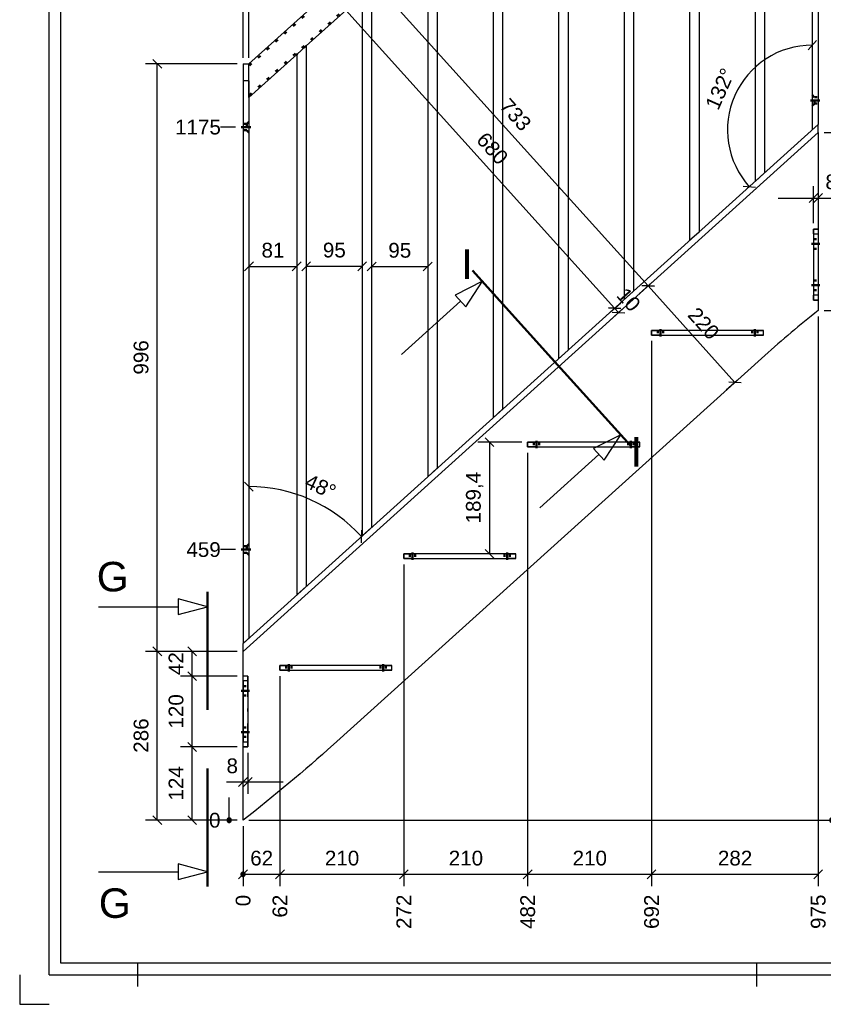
# Model space of a CAD drawing. Header units: millimetres. Extents: x -30 to 390, y -692 to -395.
# Tile 1 of 7: x -30 to 107, y -692 to -526. Entities that reach past the tile are written whole.
import ezdxf
from ezdxf.enums import TextEntityAlignment as Align

# ---------------------------------------------------------------- set-up
doc = ezdxf.new("R2010")
doc.units = ezdxf.units.MM
for name, pattern in [('DASHDOT', [8.5, 4, -2, 0.5, -2]), ('DOT', [2, 0.5, -1.5]), ('STRICHPUNKT2', [18.5, 10, -4, 0.5, -4]), ('STRICHPUNKT3', [35.5, 25, -5, 0.5, -5])]:
    doc.linetypes.add(name, pattern=pattern)
doc.layers.get('0').update_dxf_attribs({"linetype": 'CONTINUOUS'})
for name, color, linetype in [('DIM49', 4, 'CONTINUOUS'), ('LE_MIDDLE', 7, 'CONTINUOUS'), ('TXT_ALL', 7, 'CONTINUOUS'), ('TXT_DIM49', 2, 'CONTINUOUS')]:
    doc.layers.add(name, color=color, linetype=linetype)
doc.layers.add('LE_ALL', color=7, linetype='CONTINUOUS', lineweight=50)
doc.styles.add('ARIAL', font='arial.ttf')

# ---------------------------------------------------------------- blocks, each defined once
blk = doc.blocks.new('DINA3_00002', base_point=(383.43, -685.5))
for p, q in [((-22.57, -685.5), (-22.57, -402.5)), ((383.43, -685.5), (-22.57, -685.5)), ((-9.57, -685.5), (-9.57, -689.5)), ((95.43, -689.5), (95.43, -685.5)), ((-24.57, -687.5), (385.43, -687.5))]:
    blk.add_line(p, q)
for points in [[(-24.57, -687.5), (-24.57, -400.5), (385.43, -400.5)], [(-29.57, -687.5), (-29.57, -692.5), (-24.57, -692.5)]]:
    blk.add_lwpolyline(points)
blk = doc.blocks.new('_ZBL0026_00001')
blk.add_blockref('DINA3_00002', (383.43, -685.5))
blk = doc.blocks.new('_D2', base_point=(-1.82, -657.97))
at = {"layer": 'DIM49', "color": 1}
for p, q in [((7.3, -648.89), (-2.32, -648.89)), ((0.43, -649.64), (-1.07, -648.14)), ((-0.32, -661.3), (-0.32, -648.89)), ((-1.07, -660.55), (0.43, -662.05)), ((7.3, -661.3), (-2.32, -661.3))]:
    blk.add_line(p, q, dxfattribs=at)
at = {"layer": 'TXT_DIM49', "style": 'ARIAL'}
blk.add_text('124', height=2.5, rotation=90.0002, dxfattribs=at).set_placement((-1.82, -657.97))
blk = doc.blocks.new('_D3', base_point=(-1.82, -645.77))
at = {"layer": 'DIM49', "color": 1}
for p, q in [((7.3, -636.89), (-2.32, -636.89)), ((0.43, -637.64), (-1.07, -636.14)), ((-0.32, -648.89), (-0.32, -636.89)), ((7.3, -648.89), (-2.32, -648.89)), ((-1.07, -648.14), (0.43, -649.64))]:
    blk.add_line(p, q, dxfattribs=at)
at = {"layer": 'TXT_DIM49', "style": 'ARIAL'}
blk.add_text('120', height=2.5, rotation=90.0002, dxfattribs=at).set_placement((-1.82, -645.77))
blk = doc.blocks.new('_D4', base_point=(-1.82, -636.7))
at = {"layer": 'DIM49', "color": 1}
for p, q in [((0.43, -633.43), (-1.07, -631.93)), ((7.3, -632.68), (-2.32, -632.68)), ((-0.32, -636.89), (-0.32, -632.68)), ((7.3, -636.89), (-2.32, -636.89)), ((-1.07, -636.14), (0.43, -637.64))]:
    blk.add_line(p, q, dxfattribs=at)
at = {"layer": 'TXT_DIM49', "style": 'ARIAL'}
blk.add_text('42', height=2.5, rotation=90.0002, dxfattribs=at).set_placement((-1.82, -636.7))
blk = doc.blocks.new('_D5', base_point=(-7.75, -649.87))
at = {"layer": 'DIM49', "color": 1}
for p, q in [((-5.5, -633.43), (-7, -631.93)), ((7.3, -632.68), (-8.25, -632.68)), ((-6.25, -661.3), (-6.25, -632.68)), ((-7, -660.55), (-5.5, -662.05)), ((7.3, -661.3), (-8.25, -661.3))]:
    blk.add_line(p, q, dxfattribs=at)
at = {"layer": 'TXT_DIM49', "style": 'ARIAL'}
blk.add_text('286', height=2.5, rotation=90.0002, dxfattribs=at).set_placement((-7.75, -649.87))
blk = doc.blocks.new('_D6', base_point=(-7.75, -585.78))
at = {"layer": 'DIM49', "color": 1}
for p, q in [((7.3, -533.12), (-8.25, -533.12)), ((-5.5, -533.87), (-7, -532.37)), ((-6.25, -632.68), (-6.25, -533.12)), ((-7, -631.93), (-5.5, -633.43)), ((7.3, -632.68), (-8.25, -632.68))]:
    blk.add_line(p, q, dxfattribs=at)
at = {"layer": 'TXT_DIM49', "style": 'ARIAL'}
blk.add_text('996', height=2.5, rotation=90.0002, dxfattribs=at).set_placement((-7.75, -585.78))
blk = doc.blocks.new('_D10', base_point=(15.8, -677.81))
at = {"layer": 'DIM49', "color": 1}
for p, q in [((14.55, -636.89), (14.55, -672.47)), ((8.3, -670.47), (14.55, -670.47)), ((13.8, -671.22), (15.3, -669.72))]:
    blk.add_line(p, q, dxfattribs=at)
at = {"layer": 'TXT_DIM49', "style": 'ARIAL'}
blk.add_text('62', height=2.5, rotation=90.0002, dxfattribs=at).set_placement((15.8, -677.81))
blk = doc.blocks.new('_D11', base_point=(36.8, -679.73))
at = {"layer": 'DIM49', "color": 1}
for p, q in [((35.55, -617.95), (35.55, -672.47)), ((8.3, -670.47), (35.55, -670.47)), ((34.8, -671.22), (36.3, -669.72))]:
    blk.add_line(p, q, dxfattribs=at)
at = {"layer": 'TXT_DIM49', "style": 'ARIAL'}
blk.add_text('272', height=2.5, rotation=90.0002, dxfattribs=at).set_placement((36.8, -679.73))
blk = doc.blocks.new('_D12', base_point=(57.8, -679.73))
at = {"layer": 'DIM49', "color": 1}
for p, q in [((56.55, -599.02), (56.55, -672.47)), ((8.3, -670.47), (56.55, -670.47)), ((55.8, -671.22), (57.3, -669.72))]:
    blk.add_line(p, q, dxfattribs=at)
at = {"layer": 'TXT_DIM49', "style": 'ARIAL'}
blk.add_text('482', height=2.5, rotation=90.0002, dxfattribs=at).set_placement((57.8, -679.73))
blk = doc.blocks.new('_D13', base_point=(78.8, -679.73))
at = {"layer": 'DIM49', "color": 1}
for p, q in [((77.55, -580.08), (77.55, -672.47)), ((8.3, -670.47), (77.55, -670.47)), ((76.8, -671.22), (78.3, -669.72))]:
    blk.add_line(p, q, dxfattribs=at)
at = {"layer": 'TXT_DIM49', "style": 'ARIAL'}
blk.add_text('692', height=2.5, rotation=90.0002, dxfattribs=at).set_placement((78.8, -679.73))
blk = doc.blocks.new('_D14', base_point=(107.05, -679.73))
at = {"layer": 'DIM49', "color": 1}
for p, q in [((105.8, -575.93), (105.8, -672.47)), ((8.3, -670.47), (105.8, -670.47)), ((105.05, -671.22), (106.55, -669.72))]:
    blk.add_line(p, q, dxfattribs=at)
at = {"layer": 'TXT_DIM49', "style": 'ARIAL'}
blk.add_text('975', height=2.5, rotation=90.0002, dxfattribs=at).set_placement((107.05, -679.73))
blk = doc.blocks.new('_D15', base_point=(9.55, -675.89))
at = {"layer": 'DIM49', "color": 1}
for p, q in [((8.3, -662.3), (8.3, -672.47)), ((8.67, -670.54), (7.93, -670.54)), ((8.65, -670.34), (7.95, -670.34)), ((8.05, -670.74), (8.55, -670.74)), ((8.49, -670.14), (8.11, -670.14))]:
    blk.add_line(p, q, dxfattribs=at)
blk.add_lwpolyline([(7.94, -670.57), (7.98, -670.66), (8.03, -670.73), (8.11, -670.79), (8.2, -670.83), (8.3, -670.84), (8.4, -670.83), (8.49, -670.79), (8.57, -670.73), (8.62, -670.66), (8.66, -670.57), (8.68, -670.47), (8.66, -670.37), (8.62, -670.28), (8.57, -670.2), (8.49, -670.14), (8.4, -670.11), (8.3, -670.09), (8.2, -670.11), (8.11, -670.14), (8.03, -670.2), (7.98, -670.28), (7.94, -670.37), (7.93, -670.47)], close=True, dxfattribs=at)
at = {"layer": 'TXT_DIM49', "style": 'ARIAL'}
blk.add_text('0', height=2.5, rotation=90.0002, dxfattribs=at).set_placement((9.55, -675.89))
blk = doc.blocks.new('_D16', base_point=(9.51, -668.97))
at = {"layer": 'DIM49', "color": 1}
for p, q in [((14.55, -636.89), (14.55, -672.47)), ((8.3, -662.3), (8.3, -672.47)), ((9.05, -669.72), (7.55, -671.22)), ((8.3, -670.47), (14.55, -670.47)), ((13.8, -671.22), (15.3, -669.72))]:
    blk.add_line(p, q, dxfattribs=at)
at = {"layer": 'TXT_DIM49', "style": 'ARIAL'}
blk.add_text('62', height=2.5, dxfattribs=at).set_placement((9.51, -668.97))
blk = doc.blocks.new('_D17', base_point=(22.17, -668.97))
at = {"layer": 'DIM49', "color": 1}
for p, q in [((35.55, -617.95), (35.55, -672.47)), ((14.55, -636.89), (14.55, -672.47)), ((15.3, -669.72), (13.8, -671.22)), ((14.55, -670.47), (35.55, -670.47)), ((34.8, -671.22), (36.3, -669.72))]:
    blk.add_line(p, q, dxfattribs=at)
at = {"layer": 'TXT_DIM49', "style": 'ARIAL'}
blk.add_text('210', height=2.5, dxfattribs=at).set_placement((22.17, -668.97))
blk = doc.blocks.new('_D18', base_point=(43.17, -668.97))
at = {"layer": 'DIM49', "color": 1}
for p, q in [((56.55, -599.02), (56.55, -672.47)), ((35.55, -617.95), (35.55, -672.47)), ((36.3, -669.72), (34.8, -671.22)), ((35.55, -670.47), (56.55, -670.47)), ((55.8, -671.22), (57.3, -669.72))]:
    blk.add_line(p, q, dxfattribs=at)
at = {"layer": 'TXT_DIM49', "style": 'ARIAL'}
blk.add_text('210', height=2.5, dxfattribs=at).set_placement((43.17, -668.97))
blk = doc.blocks.new('_D19', base_point=(64.17, -668.97))
at = {"layer": 'DIM49', "color": 1}
for p, q in [((77.55, -580.08), (77.55, -672.47)), ((56.55, -599.02), (56.55, -672.47)), ((57.3, -669.72), (55.8, -671.22)), ((56.55, -670.47), (77.55, -670.47)), ((76.8, -671.22), (78.3, -669.72))]:
    blk.add_line(p, q, dxfattribs=at)
at = {"layer": 'TXT_DIM49', "style": 'ARIAL'}
blk.add_text('210', height=2.5, dxfattribs=at).set_placement((64.17, -668.97))
blk = doc.blocks.new('_D20', base_point=(88.8, -668.97))
at = {"layer": 'DIM49', "color": 1}
for p, q in [((105.8, -575.93), (105.8, -672.47)), ((77.55, -580.08), (77.55, -672.47)), ((78.3, -669.72), (76.8, -671.22)), ((77.55, -670.47), (105.8, -670.47)), ((105.05, -671.22), (106.55, -669.72))]:
    blk.add_line(p, q, dxfattribs=at)
at = {"layer": 'TXT_DIM49', "style": 'ARIAL'}
blk.add_text('282', height=2.5, dxfattribs=at).set_placement((88.8, -668.97))
blk = doc.blocks.new('_D21', base_point=(129.34, -606.86))
at = {"layer": 'DIM49', "color": 1}
for p, q in [((106.8, -544.75), (132.84, -544.75)), ((131.59, -545.5), (130.09, -544)), ((130.84, -661.3), (130.84, -544.75)), ((130.09, -660.55), (131.59, -662.05)), ((9.3, -661.3), (132.84, -661.3))]:
    blk.add_line(p, q, dxfattribs=at)
at = {"layer": 'TXT_DIM49', "style": 'ARIAL'}
blk.add_text('1165', height=2.5, rotation=90.0002, dxfattribs=at).set_placement((129.34, -606.86))
blk = doc.blocks.new('_D23', base_point=(-1.31, -616.68))
at = {"layer": 'DIM49', "color": 1}
blk.add_line((7, -615.43), (4.45, -615.43), dxfattribs=at)
at = {"layer": 'TXT_DIM49', "style": 'ARIAL'}
blk.add_text('459', height=2.5, dxfattribs=at).set_placement((-1.31, -616.68))
blk = doc.blocks.new('_D24', base_point=(-3.23, -545.08))
at = {"layer": 'DIM49', "color": 1}
blk.add_line((7, -543.83), (4.45, -543.83), dxfattribs=at)
at = {"layer": 'TXT_DIM49', "style": 'ARIAL'}
blk.add_text('1175', height=2.5, dxfattribs=at).set_placement((-3.23, -545.08))
blk = doc.blocks.new('_D25', base_point=(2.53, -662.55))
at = {"layer": 'DIM49', "color": 1}
for p, q in [((5.95, -661.3), (5.95, -657.46)), ((7.3, -661.3), (4.45, -661.3)), ((6.31, -661.37), (5.58, -661.37)), ((6.3, -661.17), (5.6, -661.17)), ((6.2, -661.57), (5.69, -661.57)), ((6.13, -660.97), (5.76, -660.97))]:
    blk.add_line(p, q, dxfattribs=at)
blk.add_lwpolyline([(6.04, -661.66), (6.13, -661.62), (6.21, -661.56), (6.27, -661.48), (6.31, -661.39), (6.32, -661.3), (6.31, -661.2), (6.27, -661.11), (6.21, -661.03), (6.13, -660.97), (6.04, -660.93), (5.95, -660.92), (5.85, -660.93), (5.76, -660.97), (5.68, -661.03), (5.62, -661.11), (5.58, -661.2), (5.57, -661.3), (5.58, -661.39), (5.62, -661.48), (5.68, -661.56), (5.76, -661.62), (5.85, -661.66), (5.95, -661.67)], close=True, dxfattribs=at)
at = {"layer": 'TXT_DIM49', "style": 'ARIAL'}
blk.add_text('0', height=2.5, dxfattribs=at).set_placement((2.53, -662.55))
blk = doc.blocks.new('_D28', base_point=(109.62, -662.55))
at = {"layer": 'DIM49', "color": 1}
for p, q in [((108.12, -661.3), (108.12, -657.46)), ((9.3, -661.3), (109.62, -661.3)), ((108.49, -661.37), (107.76, -661.37)), ((108.48, -661.17), (107.77, -661.17)), ((108.38, -661.57), (107.87, -661.57)), ((108.31, -660.97), (107.94, -660.97))]:
    blk.add_line(p, q, dxfattribs=at)
blk.add_lwpolyline([(108.22, -661.66), (108.31, -661.62), (108.39, -661.56), (108.45, -661.48), (108.49, -661.39), (108.5, -661.3), (108.49, -661.2), (108.45, -661.11), (108.39, -661.03), (108.31, -660.97), (108.22, -660.93), (108.12, -660.92), (108.03, -660.93), (107.94, -660.97), (107.86, -661.03), (107.8, -661.11), (107.76, -661.2), (107.75, -661.3), (107.76, -661.39), (107.8, -661.48), (107.86, -661.56), (107.94, -661.62), (108.03, -661.66), (108.12, -661.67)], close=True, dxfattribs=at)
at = {"layer": 'TXT_DIM49', "style": 'ARIAL'}
blk.add_text('0', height=2.5, dxfattribs=at).set_placement((109.62, -662.55))
blk = doc.blocks.new('Plaatwerk D_ 10_00157', base_point=(23.63, -648.48))
blk.add_line((105.8, -544.75), (8.3, -632.68))
for points in [[(105.8, -544.75), (105.8, -574.93, 0.01749), (96.75, -582.54), (23.63, -648.48)], [(23.63, -648.48, -0.018391), (8.3, -661.3), (8.3, -632.68)]]:
    blk.add_lwpolyline(points, format="xyb")
at = {"layer": 'LE_MIDDLE', "color": 2, "linetype": 'DASHDOT'}
for points in [[(105.8, -561.14), (105, -561.14), (105, -573.14), (105.8, -573.14)], [(8.3, -648.89), (9.1, -648.89), (9.1, -636.89), (8.3, -636.89)]]:
    blk.add_lwpolyline(points, dxfattribs=at)
for points in [[(96.55, -579.08), (96.55, -578.28), (77.55, -578.28), (77.55, -579.08)], [(75.55, -598.02), (75.55, -597.22), (56.55, -597.22), (56.55, -598.02)], [(54.55, -616.95), (54.55, -616.15), (35.55, -616.15), (35.55, -616.95)], [(33.55, -635.89), (33.55, -635.09), (14.55, -635.09), (14.55, -635.89)]]:
    blk.add_lwpolyline(points, close=True, dxfattribs=at)
for name, p in [('_D6', (-7.75, -585.78)), ('_D24', (-3.23, -545.08)), ('_D21', (129.34, -606.86)), ('_D14', (107.05, -679.73)), ('_D20', (88.8, -668.97)), ('_D13', (78.8, -679.73)), ('_D19', (64.17, -668.97)), ('_D12', (57.8, -679.73)), ('_D18', (43.17, -668.97)), ('_D23', (-1.31, -616.68)), ('_D11', (36.8, -679.73)), ('_D17', (22.17, -668.97)), ('_D5', (-7.75, -649.87)), ('_D4', (-1.82, -636.7)), ('_D3', (-1.82, -645.77)), ('_D16', (9.51, -668.97)), ('_D10', (15.8, -677.81)), ('_D2', (-1.82, -657.97)), ('_D25', (2.53, -662.55)), ('_D28', (109.62, -662.55)), ('_D15', (9.55, -675.89))]:
    blk.add_blockref(name, p)
blk = doc.blocks.new('Plaatwerk D_ 10_00156')
blk.add_blockref('Plaatwerk D_ 10_00157', (23.63, -648.48))
blk = doc.blocks.new('_D29', base_point=(107.03, -554.36))
at = {"layer": 'DIM49', "color": 1}
for p, q in [((105, -560.14), (105, -553.86)), ((104.25, -556.61), (105.75, -555.11)), ((106.55, -555.11), (105.05, -556.61)), ((99, -555.86), (108.95, -555.86))]:
    blk.add_line(p, q, dxfattribs=at)
at = {"layer": 'TXT_DIM49', "style": 'ARIAL'}
blk.add_text('8', height=2.5, dxfattribs=at).set_placement((107.03, -554.36))
blk = doc.blocks.new('Plaatwerk D_ 8_00159', base_point=(105, -564.44))
for p, q in [((105, -561.14), (105.8, -561.14)), ((105, -561.94), (105, -561.14)), ((105, -561.94), (105, -572.34)), ((105, -561.94), (105.8, -561.94)), ((105.8, -561.14), (105.8, -561.94)), ((105, -573.14), (105, -572.34)), ((105.8, -572.34), (105.8, -573.14)), ((105.8, -573.14), (105, -573.14))]:
    blk.add_line(p, q)
blk.add_lwpolyline([(105.8, -561.94), (105.8, -572.34), (105, -572.34)])
at = {"layer": 'LE_ALL', "color": 3, "linetype": 'DOT'}
for p, q in [((105, -562.84), (105.8, -562.84)), ((105, -564.44), (105.8, -564.44)), ((105, -569.84), (105.8, -569.84)), ((105, -571.44), (105.8, -571.44))]:
    blk.add_line(p, q, dxfattribs=at)
blk.add_blockref('_D29', (107.03, -554.36))
blk = doc.blocks.new('_00161', base_point=(104.7, -570.64))
at = {"layer": 'LE_ALL', "color": 1, "linetype": 'STRICHPUNKT2'}
for p, q in [((104.7, -563.64), (106.1, -563.64)), ((104.7, -570.64), (106.1, -570.64))]:
    blk.add_line(p, q, dxfattribs=at)
blk = doc.blocks.new('_00160')
blk.add_blockref('_00161', (104.7, -570.64))
blk = doc.blocks.new('Plaatwerk D_ 8_00158')
for name, p in [('Plaatwerk D_ 8_00159', (105, -564.44)), ('_00160', (0, 0))]:
    blk.add_blockref(name, p)
blk = doc.blocks.new('_D30', base_point=(5.5, -653.33))
at = {"layer": 'DIM49', "color": 1}
for p, q in [((9.1, -649.89), (9.1, -656.83)), ((7.55, -655.58), (9.05, -654.08)), ((9.85, -654.08), (8.35, -655.58)), ((15.1, -654.83), (5.5, -654.83))]:
    blk.add_line(p, q, dxfattribs=at)
at = {"layer": 'TXT_DIM49', "style": 'ARIAL'}
blk.add_text('8', height=2.5, dxfattribs=at).set_placement((5.5, -653.33))
blk = doc.blocks.new('Plaatwerk D_ 8_00163', base_point=(8.3, -647.19))
for p, q in [((9.1, -636.89), (8.3, -636.89)), ((9.1, -636.89), (9.1, -637.69)), ((8.3, -637.69), (8.3, -648.09)), ((9.1, -637.69), (9.1, -648.09)), ((9.1, -648.09), (8.3, -648.09))]:
    blk.add_line(p, q)
for points in [[(9.1, -637.69), (8.3, -637.69), (8.3, -636.89)], [(9.1, -648.09), (9.1, -648.89), (8.3, -648.89), (8.3, -648.09)]]:
    blk.add_lwpolyline(points)
at = {"layer": 'LE_ALL', "color": 3, "linetype": 'DOT'}
for p, q in [((8.3, -638.59), (9.1, -638.59)), ((8.3, -640.19), (9.1, -640.19)), ((8.3, -645.59), (9.1, -645.59)), ((8.3, -647.19), (9.1, -647.19))]:
    blk.add_line(p, q, dxfattribs=at)
blk.add_blockref('_D30', (5.5, -653.33))
blk = doc.blocks.new('_00165', base_point=(8, -646.39))
at = {"layer": 'LE_ALL', "color": 1, "linetype": 'STRICHPUNKT2'}
for p, q in [((8, -639.39), (9.4, -639.39)), ((8, -646.39), (9.4, -646.39))]:
    blk.add_line(p, q, dxfattribs=at)
blk = doc.blocks.new('_00164')
blk.add_blockref('_00165', (8, -646.39))
blk = doc.blocks.new('Plaatwerk D_ 8_00162')
for name, p in [('Plaatwerk D_ 8_00163', (8.3, -647.19)), ('_00164', (0, 0))]:
    blk.add_blockref(name, p)
blk = doc.blocks.new('_D31', base_point=(11.43, -565.94))
at = {"layer": 'DIM49', "color": 1}
for p, q in [((10.05, -566.69), (8.55, -568.19)), ((16.65, -568.19), (18.15, -566.69)), ((9.3, -567.44), (17.4, -567.44))]:
    blk.add_line(p, q, dxfattribs=at)
at = {"layer": 'TXT_DIM49', "style": 'ARIAL'}
blk.add_text('81', height=2.5, dxfattribs=at).set_placement((11.43, -565.94))
blk = doc.blocks.new('_D32', base_point=(6.88, -441.62))
at = {"layer": 'DIM49', "color": 1}
for p, q in [((8.3, -532.12), (8.3, -441.72)), ((9.3, -532.12), (9.3, -441.72)), ((9.05, -442.37), (7.55, -443.87)), ((8.3, -443.12), (9.3, -443.12)), ((8.55, -443.87), (10.05, -442.37))]:
    blk.add_line(p, q, dxfattribs=at)
at = {"layer": 'TXT_DIM49', "style": 'ARIAL'}
blk.add_text('10', height=2.5, dxfattribs=at).set_placement((6.88, -441.62))
blk = doc.blocks.new('_D33', base_point=(54.17, -441.62))
at = {"layer": 'DIM49', "color": 1}
for p, q in [((9.3, -532.12), (9.3, -441.72)), ((104.8, -446.3), (104.8, -441.72)), ((10.05, -442.37), (8.55, -443.87)), ((9.3, -443.12), (104.8, -443.12)), ((104.05, -443.87), (105.55, -442.37))]:
    blk.add_line(p, q, dxfattribs=at)
at = {"layer": 'TXT_DIM49', "style": 'ARIAL'}
blk.add_text('955', height=2.5, dxfattribs=at).set_placement((54.17, -441.62))
blk = doc.blocks.new('_D35', base_point=(18.53, -604.74))
at = {"layer": 'DIM49', "color": 1}
for p, q in [((10.03, -605.52), (8.57, -603.99)), ((28.4, -612.17), (28.34, -614.29))]:
    blk.add_line(p, q, dxfattribs=at)
blk.add_ellipse((9.3, -630.43), major_axis=(25.67, 0), ratio=1, start_param=0.733801, end_param=1.570796, dxfattribs=at)
at = {"layer": 'TXT_DIM49', "style": 'ARIAL'}
for s, p in [('48', (18.53, -604.74)), ('°', (22.01, -606.38))]:
    blk.add_text(s, height=2.5, rotation=334.7383, dxfattribs=at).set_placement(p)
blk = doc.blocks.new('Plaatwerk D_ 10_00167', base_point=(8.94, -614.88))
for p, q in [((8.3, -533.12), (9.3, -533.12)), ((8.3, -533.12), (8.3, -535.98)), ((9.3, -535.98), (9.3, -533.12)), ((8.3, -535.98), (8.3, -631.33)), ((9.3, -535.98), (8.3, -535.98)), ((9.3, -535.98), (9.3, -630.43)), ((9.3, -630.43), (8.3, -631.33))]:
    blk.add_line(p, q)
at = {"layer": 'LE_ALL', "color": 3, "linetype": 'DOT'}
for p, q in [((8.94, -543.28), (8.3, -543.28)), ((9.3, -542.92), (8.94, -543.28)), ((8.94, -543.28), (8.94, -544.38)), ((8.94, -614.88), (8.3, -614.88)), ((9.3, -614.51), (8.94, -614.88)), ((8.94, -614.88), (8.94, -615.98))]:
    blk.add_line(p, q, dxfattribs=at)
for points in [[(9.3, -544.74), (8.94, -544.38), (8.3, -544.38)], [(9.3, -616.34), (8.94, -615.98), (8.3, -615.98)]]:
    blk.add_lwpolyline(points, dxfattribs=at)
for name, p in [('_D32', (6.88, -441.62)), ('_D33', (54.17, -441.62)), ('_D31', (11.43, -565.94)), ('_D35', (18.53, -604.74))]:
    blk.add_blockref(name, p)
blk = doc.blocks.new('_00169', base_point=(9.6, -543.83))
at = {"layer": 'LE_ALL', "color": 1, "linetype": 'STRICHPUNKT2'}
for p, q in [((9.6, -543.83), (8, -543.83)), ((9.6, -615.43), (8, -615.43))]:
    blk.add_line(p, q, dxfattribs=at)
blk = doc.blocks.new('_00168')
blk.add_blockref('_00169', (9.6, -543.83))
blk = doc.blocks.new('Plaatwerk D_ 10_00166')
for name, p in [('Plaatwerk D_ 10_00167', (8.94, -614.88)), ('_00168', (0, 0))]:
    blk.add_blockref(name, p)
blk = doc.blocks.new('_D37', base_point=(122.63, -620.99))
at = {"layer": 'DIM49', "color": 1}
for p, q in [((106.8, -574.93), (126.13, -574.93)), ((124.88, -575.68), (123.38, -574.18)), ((124.13, -574.93), (124.13, -661.3)), ((123.38, -660.55), (124.88, -662.05)), ((9.3, -661.3), (126.13, -661.3))]:
    blk.add_line(p, q, dxfattribs=at)
at = {"layer": 'TXT_DIM49', "style": 'ARIAL'}
blk.add_text('864', height=2.5, rotation=90.0002, dxfattribs=at).set_placement((122.63, -620.99))
blk = doc.blocks.new('_D38', base_point=(88.85, -541.12))
at = {"layer": 'DIM49', "color": 1}
for p, q in [((104.08, -530.72), (105.52, -529.16)), ((93.08, -553.83), (95.19, -554.03))]:
    blk.add_line(p, q, dxfattribs=at)
blk.add_ellipse((104.8, -544.31), major_axis=(0, -14.37), ratio=1, start_param=3.141593, end_param=5.446191, dxfattribs=at)
at = {"layer": 'TXT_DIM49', "style": 'ARIAL'}
for s, p in [('°', (91.19, -535.86)), ('132', (88.85, -541.12))]:
    blk.add_text(s, height=2.5, rotation=66.0219, dxfattribs=at).set_placement(p)
blk = doc.blocks.new('Plaatwerk D_ 10_00171', base_point=(105.16, -539.86))
for p, q in [((104.8, -449.85), (104.8, -544.31)), ((105.8, -449.85), (105.8, -543.41)), ((105.8, -543.41), (104.8, -544.31))]:
    blk.add_line(p, q)
at = {"layer": 'LE_ALL', "color": 3, "linetype": 'DOT'}
for p, q in [((105.16, -539.86), (105.16, -538.76)), ((104.8, -540.22), (105.16, -539.86)), ((105.16, -539.86), (105.8, -539.86))]:
    blk.add_line(p, q, dxfattribs=at)
blk.add_lwpolyline([(104.8, -538.39), (105.16, -538.76), (105.8, -538.76)], dxfattribs=at)
for name, p in [('_D38', (88.85, -541.12)), ('_D37', (122.63, -620.99))]:
    blk.add_blockref(name, p)
blk = doc.blocks.new('_00173', base_point=(104.5, -467.71))
at = {"layer": 'LE_ALL', "color": 1, "linetype": 'STRICHPUNKT2'}
for p, q in [((104.5, -467.71), (106.1, -467.71)), ((104.5, -539.31), (106.1, -539.31))]:
    blk.add_line(p, q, dxfattribs=at)
blk = doc.blocks.new('_00172')
blk.add_blockref('_00173', (104.5, -467.71))
blk = doc.blocks.new('Plaatwerk D_ 10_00170')
for name, p in [('Plaatwerk D_ 10_00171', (105.16, -539.86)), ('_00172', (0, 0))]:
    blk.add_blockref(name, p)
blk = doc.blocks.new('Plaatwerk D_ 10_00175', base_point=(105.8, -543.41))
for p, q in [((105.8, -543.41), (8.3, -631.33)), ((105.8, -544.75), (105.8, -543.41)), ((105.8, -544.75), (8.3, -632.68)), ((8.3, -632.68), (8.3, -631.33))]:
    blk.add_line(p, q)
blk = doc.blocks.new('Plaatwerk D_ 10_00174')
blk.add_blockref('Plaatwerk D_ 10_00175', (105.8, -543.41))
blk = doc.blocks.new('_D39', base_point=(24.15, -520))
at = {"layer": 'DIM49', "color": 1}
for p, q in [((34.15, -516.42), (24.25, -525.35)), ((24.43, -519.48), (21.41, -522.2)), ((23.96, -520.91), (21.84, -520.8)), ((22.9, -520.86), (25.74, -524.01)), ((24.68, -523.95), (26.8, -524.06))]:
    blk.add_line(p, q, dxfattribs=at)
at = {"layer": 'TXT_DIM49', "style": 'ARIAL'}
blk.add_text('42', height=2.5, rotation=312.0434, dxfattribs=at).set_placement((24.15, -520))
blk = doc.blocks.new('_D40', base_point=(47.7, -546.12))
at = {"layer": 'DIM49', "color": 1}
for p, q in [((34.15, -516.42), (24.25, -525.35)), ((26.8, -524.06), (24.68, -523.95)), ((25.74, -524.01), (71.29, -574.52)), ((70.62, -575.13), (72.33, -573.59)), ((70.23, -574.47), (72.35, -574.58))]:
    blk.add_line(p, q, dxfattribs=at)
at = {"layer": 'TXT_DIM49', "style": 'ARIAL'}
blk.add_text('680', height=2.5, rotation=312.0434, dxfattribs=at).set_placement((47.7, -546.12))
blk = doc.blocks.new('_D41', base_point=(71.46, -572.46))
at = {"layer": 'DIM49', "color": 1}
for p, q in [((70.62, -575.13), (72.33, -573.59)), ((72.35, -574.58), (70.23, -574.47)), ((72.6, -574.69), (70.48, -576.6)), ((70.9, -575.21), (73.02, -575.32)), ((71.29, -574.52), (71.96, -575.27))]:
    blk.add_line(p, q, dxfattribs=at)
at = {"layer": 'TXT_DIM49', "style": 'ARIAL'}
blk.add_text('10', height=2.5, rotation=312.0434, dxfattribs=at).set_placement((71.46, -572.46))
blk = doc.blocks.new('_D42', base_point=(51.62, -540.4))
at = {"layer": 'DIM49', "color": 1}
for p, q in [((28.68, -515.64), (26.42, -517.68)), ((28.96, -516.4), (26.84, -516.29)), ((27.9, -516.34), (76.97, -570.75)), ((77.66, -570.13), (75.48, -572.09)), ((75.91, -570.7), (78.03, -570.81))]:
    blk.add_line(p, q, dxfattribs=at)
at = {"layer": 'TXT_DIM49', "style": 'ARIAL'}
blk.add_text('733', height=2.5, rotation=312.0434, dxfattribs=at).set_placement((51.62, -540.4))
blk = doc.blocks.new('_D43', base_point=(83.52, -575.78))
at = {"layer": 'DIM49', "color": 1}
for p, q in [((77.66, -570.13), (75.48, -572.09)), ((78.03, -570.81), (75.91, -570.7)), ((76.97, -570.75), (91.7, -587.09)), ((92.08, -586.75), (90.22, -588.43)), ((90.64, -587.03), (92.76, -587.14))]:
    blk.add_line(p, q, dxfattribs=at)
at = {"layer": 'TXT_DIM49', "style": 'ARIAL'}
blk.add_text('220', height=2.5, rotation=312.0434, dxfattribs=at).set_placement((83.52, -575.78))
blk = doc.blocks.new('Constructie buis 42.4x2.6_00177', base_point=(104.8, -447.35))
for p, q in [((104.8, -447), (9.3, -533.12)), ((104.8, -452.71), (104.8, -447)), ((17.4, -531.53), (9.3, -538.83)), ((9.3, -538.83), (9.3, -533.12))]:
    blk.add_line(p, q)
for points in [[(104.8, -452.71), (96.7, -460.01)], [(95.1, -461.46), (85.6, -470.02)], [(84, -471.47), (74.5, -480.03)], [(72.9, -481.48), (63.4, -490.04)], [(61.8, -491.49), (52.3, -500.05)], [(50.7, -501.5), (41.2, -510.06)], [(39.6, -511.51), (30.1, -520.07)], [(28.5, -521.52), (19, -530.08)]]:
    blk.add_lwpolyline(points)
at = {"layer": 'LE_ALL', "color": 3, "linetype": 'DOT'}
for p, q in [((104.8, -447.35), (9.3, -533.47)), ((104.8, -452.36), (9.3, -538.48)), ((19, -530.08), (17.4, -531.53))]:
    blk.add_line(p, q, dxfattribs=at)
for points in [[(96.7, -460.01), (95.1, -461.46)], [(85.6, -470.02), (84, -471.47)], [(74.5, -480.03), (72.9, -481.48)], [(63.4, -490.04), (61.8, -491.49)], [(52.3, -500.05), (50.7, -501.5)], [(41.2, -510.06), (39.6, -511.51)], [(30.1, -520.07), (28.5, -521.52)]]:
    blk.add_lwpolyline(points, dxfattribs=at)
for name, p in [('_D39', (24.15, -520)), ('_D40', (47.7, -546.12)), ('_D42', (51.62, -540.4)), ('_D43', (83.52, -575.78)), ('_D41', (71.46, -572.46))]:
    blk.add_blockref(name, p)
blk = doc.blocks.new('Constructie buis 42.4x2.6_00176')
blk.add_blockref('Constructie buis 42.4x2.6_00177', (104.8, -447.35))
blk = doc.blocks.new('Plaatwerk D_ 8_00180', base_point=(15.6, -635.09))
for p, q in [((16.05, -635.89), (16.05, -635.09)), ((32.05, -635.09), (33.55, -635.09)), ((33.55, -635.89), (33.55, -635.09)), ((16.05, -635.89), (14.55, -635.89)), ((33.55, -635.89), (32.05, -635.89))]:
    blk.add_line(p, q)
for points in [[(14.55, -635.89), (14.55, -635.09), (16.05, -635.09)], [(16.05, -635.89), (32.05, -635.89), (32.05, -635.09), (16.05, -635.09)]]:
    blk.add_lwpolyline(points)
at = {"layer": 'LE_ALL', "color": 3, "linetype": 'DOT'}
for p, q in [((15.6, -635.09), (15.6, -635.89)), ((16.5, -635.09), (16.5, -635.89)), ((31.6, -635.09), (31.6, -635.89)), ((32.5, -635.09), (32.5, -635.89))]:
    blk.add_line(p, q, dxfattribs=at)
blk = doc.blocks.new('_00182', base_point=(16.05, -634.87))
at = {"layer": 'LE_ALL', "color": 1, "linetype": 'STRICHPUNKT2'}
for p, q in [((16.05, -634.87), (16.05, -636.12)), ((32.05, -634.87), (32.05, -636.12))]:
    blk.add_line(p, q, dxfattribs=at)
blk = doc.blocks.new('_00181')
blk.add_blockref('_00182', (16.05, -634.87))
blk = doc.blocks.new('Plaatwerk D_ 8_00179')
for name, p in [('Plaatwerk D_ 8_00180', (15.6, -635.09)), ('_00181', (0, 0))]:
    blk.add_blockref(name, p)
blk = doc.blocks.new('Plaatwerk D_ 8_00184', base_point=(36.6, -616.15))
for p, q in [((37.05, -616.95), (35.55, -616.95)), ((37.05, -616.95), (37.05, -616.15)), ((53.05, -616.15), (54.55, -616.15)), ((54.55, -616.95), (53.05, -616.95)), ((54.55, -616.95), (54.55, -616.15))]:
    blk.add_line(p, q)
for points in [[(35.55, -616.95), (35.55, -616.15), (37.05, -616.15)], [(37.05, -616.95), (53.05, -616.95), (53.05, -616.15), (37.05, -616.15)]]:
    blk.add_lwpolyline(points)
at = {"layer": 'LE_ALL', "color": 3, "linetype": 'DOT'}
for p, q in [((36.6, -616.15), (36.6, -616.95)), ((37.5, -616.15), (37.5, -616.95)), ((52.6, -616.15), (52.6, -616.95)), ((53.5, -616.15), (53.5, -616.95))]:
    blk.add_line(p, q, dxfattribs=at)
blk = doc.blocks.new('_00186', base_point=(37.05, -615.93))
at = {"layer": 'LE_ALL', "color": 1, "linetype": 'STRICHPUNKT2'}
for p, q in [((37.05, -615.93), (37.05, -617.18)), ((53.05, -615.93), (53.05, -617.18))]:
    blk.add_line(p, q, dxfattribs=at)
blk = doc.blocks.new('_00185')
blk.add_blockref('_00186', (37.05, -615.93))
blk = doc.blocks.new('Plaatwerk D_ 8_00183')
for name, p in [('Plaatwerk D_ 8_00184', (36.6, -616.15)), ('_00185', (0, 0))]:
    blk.add_blockref(name, p)
blk = doc.blocks.new('_D44', base_point=(48.59, -611))
at = {"layer": 'DIM49', "color": 1}
for p, q in [((55.55, -597.22), (48.09, -597.22)), ((50.84, -597.97), (49.34, -596.47)), ((50.09, -597.22), (50.09, -616.15)), ((49.34, -615.4), (50.84, -616.9)), ((53.55, -616.15), (48.09, -616.15))]:
    blk.add_line(p, q, dxfattribs=at)
at = {"layer": 'TXT_DIM49', "style": 'ARIAL'}
blk.add_text('189,4', height=2.5, rotation=90.0002, dxfattribs=at).set_placement((48.59, -611))
blk = doc.blocks.new('Plaatwerk D_ 8_00188', base_point=(57.6, -597.22))
for p, q in [((58.05, -598.02), (58.05, -597.22)), ((74.05, -597.22), (75.55, -597.22)), ((75.55, -598.02), (75.55, -597.22)), ((58.05, -598.02), (56.55, -598.02)), ((75.55, -598.02), (74.05, -598.02))]:
    blk.add_line(p, q)
for points in [[(56.55, -598.02), (56.55, -597.22), (58.05, -597.22)], [(58.05, -598.02), (74.05, -598.02), (74.05, -597.22), (58.05, -597.22)]]:
    blk.add_lwpolyline(points)
at = {"layer": 'LE_ALL', "color": 3, "linetype": 'DOT'}
for p, q in [((57.6, -597.22), (57.6, -598.02)), ((58.5, -597.22), (58.5, -598.02)), ((73.6, -597.22), (73.6, -598.02)), ((74.5, -597.22), (74.5, -598.02))]:
    blk.add_line(p, q, dxfattribs=at)
blk.add_blockref('_D44', (48.59, -611))
blk = doc.blocks.new('_00190', base_point=(58.05, -596.99))
at = {"layer": 'LE_ALL', "color": 1, "linetype": 'STRICHPUNKT2'}
for p, q in [((58.05, -596.99), (58.05, -598.24)), ((74.05, -596.99), (74.05, -598.24))]:
    blk.add_line(p, q, dxfattribs=at)
blk = doc.blocks.new('_00189')
blk.add_blockref('_00190', (58.05, -596.99))
blk = doc.blocks.new('Plaatwerk D_ 8_00187')
for name, p in [('Plaatwerk D_ 8_00188', (57.6, -597.22)), ('_00189', (0, 0))]:
    blk.add_blockref(name, p)
blk = doc.blocks.new('Plaatwerk D_ 8_00192', base_point=(78.6, -578.28))
for p, q in [((79.05, -579.08), (79.05, -578.28)), ((95.05, -578.28), (96.55, -578.28)), ((96.55, -579.08), (96.55, -578.28)), ((79.05, -579.08), (77.55, -579.08)), ((96.55, -579.08), (95.05, -579.08))]:
    blk.add_line(p, q)
for points in [[(77.55, -579.08), (77.55, -578.28), (79.05, -578.28)], [(79.05, -579.08), (95.05, -579.08), (95.05, -578.28), (79.05, -578.28)]]:
    blk.add_lwpolyline(points)
at = {"layer": 'LE_ALL', "color": 3, "linetype": 'DOT'}
for p, q in [((78.6, -578.28), (78.6, -579.08)), ((79.5, -578.28), (79.5, -579.08)), ((94.6, -578.28), (94.6, -579.08)), ((95.5, -578.28), (95.5, -579.08))]:
    blk.add_line(p, q, dxfattribs=at)
blk = doc.blocks.new('_00194', base_point=(79.05, -578.05))
at = {"layer": 'LE_ALL', "color": 1, "linetype": 'STRICHPUNKT2'}
for p, q in [((79.05, -578.05), (79.05, -579.3)), ((95.05, -578.05), (95.05, -579.3))]:
    blk.add_line(p, q, dxfattribs=at)
blk = doc.blocks.new('_00193')
blk.add_blockref('_00194', (79.05, -578.05))
blk = doc.blocks.new('Plaatwerk D_ 8_00191')
for name, p in [('Plaatwerk D_ 8_00192', (78.6, -578.28)), ('_00193', (0, 0))]:
    blk.add_blockref(name, p)
blk = doc.blocks.new('Trededragers_00178')
for name in ['Plaatwerk D_ 8_00191', 'Plaatwerk D_ 8_00187', 'Plaatwerk D_ 8_00183', 'Plaatwerk D_ 8_00179']:
    blk.add_blockref(name, (0, 0))
blk = doc.blocks.new('_D45', base_point=(21.83, -565.92))
at = {"layer": 'DIM49', "color": 1}
for p, q in [((19.75, -566.67), (18.25, -568.17)), ((27.75, -568.17), (29.25, -566.67)), ((19, -567.42), (28.5, -567.42))]:
    blk.add_line(p, q, dxfattribs=at)
at = {"layer": 'TXT_DIM49', "style": 'ARIAL'}
blk.add_text('95', height=2.5, dxfattribs=at).set_placement((21.83, -565.92))
blk = doc.blocks.new('Massieve as 16_00197', base_point=(19, -621.68))
for p, q in [((19, -530.08), (17.4, -531.53)), ((19, -530.08), (19, -621.68)), ((17.4, -531.53), (17.4, -623.12)), ((19, -621.68), (17.4, -623.12))]:
    blk.add_line(p, q)
blk.add_blockref('_D45', (21.83, -565.92))
blk = doc.blocks.new('Massieve as 16_00196')
blk.add_blockref('Massieve as 16_00197', (19, -621.68))
blk = doc.blocks.new('_D46', base_point=(32.93, -565.96))
at = {"layer": 'DIM49', "color": 1}
for p, q in [((30.85, -566.71), (29.35, -568.21)), ((38.85, -568.21), (40.35, -566.71)), ((30.1, -567.46), (39.6, -567.46))]:
    blk.add_line(p, q, dxfattribs=at)
at = {"layer": 'TXT_DIM49', "style": 'ARIAL'}
blk.add_text('95', height=2.5, dxfattribs=at).set_placement((32.93, -565.96))
blk = doc.blocks.new('Massieve as 16_00199', base_point=(30.1, -611.67))
for p, q in [((30.1, -520.07), (28.5, -521.52)), ((30.1, -520.07), (30.1, -611.67)), ((28.5, -521.52), (28.5, -613.11)), ((30.1, -611.67), (28.5, -613.11))]:
    blk.add_line(p, q)
blk.add_blockref('_D46', (32.93, -565.96))
blk = doc.blocks.new('Massieve as 16_00198')
blk.add_blockref('Massieve as 16_00199', (30.1, -611.67))
blk = doc.blocks.new('Massieve as 16_00201', base_point=(41.2, -601.66))
for p, q in [((41.2, -510.06), (39.6, -511.51)), ((41.2, -510.06), (41.2, -601.66)), ((39.6, -511.51), (39.6, -603.1)), ((41.2, -601.66), (39.6, -603.1))]:
    blk.add_line(p, q)
blk = doc.blocks.new('Massieve as 16_00200')
blk.add_blockref('Massieve as 16_00201', (41.2, -601.66))
blk = doc.blocks.new('Massieve as 16_00203', base_point=(52.3, -591.65))
for p, q in [((52.3, -500.05), (50.7, -501.5)), ((52.3, -500.05), (52.3, -591.65)), ((50.7, -501.5), (50.7, -593.09)), ((52.3, -591.65), (50.7, -593.09))]:
    blk.add_line(p, q)
blk = doc.blocks.new('Massieve as 16_00202')
blk.add_blockref('Massieve as 16_00203', (52.3, -591.65))
blk = doc.blocks.new('Massieve as 16_00205', base_point=(63.4, -581.64))
for p, q in [((63.4, -490.04), (61.8, -491.49)), ((63.4, -490.04), (63.4, -581.64)), ((61.8, -491.49), (61.8, -583.08)), ((63.4, -581.64), (61.8, -583.08))]:
    blk.add_line(p, q)
blk = doc.blocks.new('Massieve as 16_00204')
blk.add_blockref('Massieve as 16_00205', (63.4, -581.64))
blk = doc.blocks.new('_D47', base_point=(77.33, -498.16))
at = {"layer": 'DIM49', "color": 1}
for p, q in [((75.25, -498.91), (73.75, -500.41)), ((83.25, -500.41), (84.75, -498.91)), ((74.5, -499.66), (84, -499.66))]:
    blk.add_line(p, q, dxfattribs=at)
at = {"layer": 'TXT_DIM49', "style": 'ARIAL'}
blk.add_text('95', height=2.5, dxfattribs=at).set_placement((77.33, -498.16))
blk = doc.blocks.new('Massieve as 16_00207', base_point=(74.5, -571.63))
for p, q in [((74.5, -480.03), (72.9, -481.48)), ((74.5, -480.03), (74.5, -571.63)), ((72.9, -481.48), (72.9, -573.07)), ((74.5, -571.63), (72.9, -573.07))]:
    blk.add_line(p, q)
blk.add_blockref('_D47', (77.33, -498.16))
blk = doc.blocks.new('Massieve as 16_00206')
blk.add_blockref('Massieve as 16_00207', (74.5, -571.63))
blk = doc.blocks.new('_D48', base_point=(88.43, -498.16))
at = {"layer": 'DIM49', "color": 1}
for p, q in [((86.35, -498.91), (84.85, -500.41)), ((94.35, -500.41), (95.85, -498.91)), ((85.6, -499.66), (95.1, -499.66))]:
    blk.add_line(p, q, dxfattribs=at)
at = {"layer": 'TXT_DIM49', "style": 'ARIAL'}
blk.add_text('95', height=2.5, dxfattribs=at).set_placement((88.43, -498.16))
blk = doc.blocks.new('Massieve as 16_00209', base_point=(85.6, -561.62))
for p, q in [((85.6, -470.02), (84, -471.47)), ((85.6, -470.02), (85.6, -561.62)), ((84, -471.47), (84, -563.06)), ((85.6, -561.62), (84, -563.06))]:
    blk.add_line(p, q)
blk.add_blockref('_D48', (88.43, -498.16))
blk = doc.blocks.new('Massieve as 16_00208')
blk.add_blockref('Massieve as 16_00209', (85.6, -561.62))
blk = doc.blocks.new('_D49', base_point=(98.83, -498.09))
at = {"layer": 'DIM49', "color": 1}
for p, q in [((97.45, -498.84), (95.95, -500.34)), ((104.05, -500.34), (105.55, -498.84)), ((96.7, -499.59), (104.8, -499.59))]:
    blk.add_line(p, q, dxfattribs=at)
at = {"layer": 'TXT_DIM49', "style": 'ARIAL'}
blk.add_text('81', height=2.5, dxfattribs=at).set_placement((98.83, -498.09))
blk = doc.blocks.new('Massieve as 16_00211', base_point=(96.7, -551.61))
for p, q in [((96.7, -460.01), (95.1, -461.46)), ((96.7, -460.01), (96.7, -551.61)), ((95.1, -461.46), (95.1, -553.05)), ((96.7, -551.61), (95.1, -553.05))]:
    blk.add_line(p, q)
blk.add_blockref('_D49', (98.83, -498.09))
blk = doc.blocks.new('Massieve as 16_00210')
blk.add_blockref('Massieve as 16_00211', (96.7, -551.61))
blk = doc.blocks.new('Spijlen_00195')
for name in ['Massieve as 16_00210', 'Massieve as 16_00208', 'Massieve as 16_00206', 'Massieve as 16_00204', 'Massieve as 16_00202', 'Massieve as 16_00200', 'Massieve as 16_00198', 'Massieve as 16_00196']:
    blk.add_blockref(name, (0, 0))
blk = doc.blocks.new('Trapboom_00155')
for name in ['Plaatwerk D_ 10_00166', 'Plaatwerk D_ 10_00156', 'Plaatwerk D_ 10_00170', 'Constructie buis 42.4x2.6_00176', 'Spijlen_00195', 'Plaatwerk D_ 10_00174', 'Plaatwerk D_ 8_00158', 'Trededragers_00178', 'Plaatwerk D_ 8_00162']:
    blk.add_blockref(name, (0, 0))
blk = doc.blocks.new('BNR 14_00154')
blk.add_blockref('Trapboom_00155', (0, 0))
blk = doc.blocks.new('Breda_00153')
blk.add_blockref('BNR 14_00154', (0, 0))
blk = doc.blocks.new('AKPFEIL_00216', base_point=(2.28, -670.02))
blk.add_line((-16.22, -670.02), (-2.72, -670.02))
blk.add_lwpolyline([(2.28, -670.02), (-2.72, -668.68), (-2.72, -671.35)], close=True)
blk = doc.blocks.new('3DFIGCON_00215')
blk.add_blockref('AKPFEIL_00216', (2.28, -670.02))
blk = doc.blocks.new('AKPFEIL_00218', base_point=(2.28, -625.12))
blk.add_line((-16.22, -625.12), (-2.72, -625.12))
blk.add_lwpolyline([(2.28, -625.12), (-2.72, -623.78), (-2.72, -626.45)], close=True)
blk = doc.blocks.new('3DFIGCON_00217')
blk.add_blockref('AKPFEIL_00218', (2.28, -625.12))
blk = doc.blocks.new('TFIELD_00221', base_point=(-16.51, -620.02))
at = {"layer": 'TXT_ALL', "color": 1, "style": 'ARIAL'}
blk.add_text('G', height=5, dxfattribs=at).set_placement((-16.51, -620.02), align=Align.MIDDLE_LEFT)
blk = doc.blocks.new('FLEX_00220', base_point=(-13.83, -620.02))
blk.add_blockref('TFIELD_00221', (-16.51, -620.02))
blk = doc.blocks.new('3DFIGCON_00219')
blk.add_blockref('FLEX_00220', (-13.83, -620.02))
blk = doc.blocks.new('TFIELD_00224', base_point=(-16.16, -675.35))
at = {"layer": 'TXT_ALL', "color": 1, "style": 'ARIAL'}
blk.add_text('G', height=5, dxfattribs=at).set_placement((-16.16, -675.35), align=Align.MIDDLE_LEFT)
blk = doc.blocks.new('FLEX_00223', base_point=(-13.48, -675.35))
blk.add_blockref('TFIELD_00224', (-16.16, -675.35))
blk = doc.blocks.new('3DFIGCON_00222')
blk.add_blockref('FLEX_00223', (-13.48, -675.35))
blk = doc.blocks.new('_00214', base_point=(2.28, -672.52))
at = {"layer": 'LE_ALL', "color": 4, "linetype": 'STRICHPUNKT3'}
for p, q in [((2.28, -622.62), (2.28, -642.62)), ((2.28, -672.52), (2.28, -652.52))]:
    blk.add_line(p, q, dxfattribs=at)
for name in ['3DFIGCON_00219', '3DFIGCON_00217', '3DFIGCON_00215', '3DFIGCON_00222']:
    blk.add_blockref(name, (0, 0))
blk = doc.blocks.new('_00213')
blk.add_blockref('_00214', (2.28, -672.52))
blk = doc.blocks.new('AKPFEIL_00228', base_point=(112.98, -589.9))
blk.add_line((131.48, -589.9), (117.98, -589.9))
blk.add_lwpolyline([(112.98, -589.9), (117.98, -591.24), (117.98, -588.56)], close=True)
blk = doc.blocks.new('3DFIGCON_00227')
blk.add_blockref('AKPFEIL_00228', (112.98, -589.9))
blk = doc.blocks.new('AKPFEIL_00230', base_point=(112.98, -536.6))
blk.add_line((131.48, -536.6), (117.98, -536.6))
blk.add_lwpolyline([(112.98, -536.6), (117.98, -537.94), (117.98, -535.26)], close=True)
blk = doc.blocks.new('3DFIGCON_00229')
blk.add_blockref('AKPFEIL_00230', (112.98, -536.6))
blk = doc.blocks.new('TFIELD_00233', base_point=(110.49, -595.4))
at = {"layer": 'TXT_ALL', "color": 1, "style": 'ARIAL'}
blk.add_text('H', height=5, dxfattribs=at).set_placement((110.49, -595.4), align=Align.MIDDLE_LEFT)
blk = doc.blocks.new('FLEX_00232', base_point=(112.98, -595.4))
blk.add_blockref('TFIELD_00233', (110.49, -595.4))
blk = doc.blocks.new('3DFIGCON_00231')
blk.add_blockref('FLEX_00232', (112.98, -595.4))
blk = doc.blocks.new('TFIELD_00236', base_point=(110.49, -531.1))
at = {"layer": 'TXT_ALL', "color": 1, "style": 'ARIAL'}
blk.add_text('H', height=5, dxfattribs=at).set_placement((110.49, -531.1), align=Align.MIDDLE_LEFT)
blk = doc.blocks.new('FLEX_00235', base_point=(112.98, -531.1))
blk.add_blockref('TFIELD_00236', (110.49, -531.1))
blk = doc.blocks.new('3DFIGCON_00234')
blk.add_blockref('FLEX_00235', (112.98, -531.1))
blk = doc.blocks.new('_00226', base_point=(112.98, -592.4))
at = {"layer": 'LE_ALL', "color": 4, "linetype": 'STRICHPUNKT3'}
for p, q in [((112.98, -534.1), (112.98, -554.1)), ((112.98, -592.4), (112.98, -572.4))]:
    blk.add_line(p, q, dxfattribs=at)
for name in ['3DFIGCON_00234', '3DFIGCON_00229', '3DFIGCON_00227', '3DFIGCON_00231']:
    blk.add_blockref(name, (0, 0))
blk = doc.blocks.new('_00225')
blk.add_blockref('_00226', (112.98, -592.4))
blk = doc.blocks.new('AKPFEIL_00240', base_point=(48.89, -569.97))
blk.add_line((35.15, -582.36), (45.17, -573.32))
blk.add_lwpolyline([(48.89, -569.97), (44.28, -572.32), (46.07, -574.31)], close=True)
blk = doc.blocks.new('3DFIGCON_00239')
blk.add_blockref('AKPFEIL_00240', (48.89, -569.97))
blk = doc.blocks.new('AKPFEIL_00242', base_point=(72.33, -595.96))
blk.add_line((58.59, -608.35), (68.61, -599.31))
blk.add_lwpolyline([(72.33, -595.96), (67.72, -598.32), (69.51, -600.3)], close=True)
blk = doc.blocks.new('3DFIGCON_00241')
blk.add_blockref('AKPFEIL_00242', (72.33, -595.96))
blk = doc.blocks.new('TFIELD_00245', base_point=(45.3, -567.05))
at = {"layer": 'TXT_ALL', "color": 1, "style": 'ARIAL'}
blk.add_text('I', height=5, dxfattribs=at).set_placement((45.3, -567.05), align=Align.MIDDLE_LEFT)
blk = doc.blocks.new('FLEX_00244', base_point=(46.25, -567.05))
blk.add_blockref('TFIELD_00245', (45.3, -567.05))
blk = doc.blocks.new('3DFIGCON_00243')
blk.add_blockref('FLEX_00244', (46.25, -567.05))
blk = doc.blocks.new('TFIELD_00248', base_point=(74, -598.88))
at = {"layer": 'TXT_ALL', "color": 1, "style": 'ARIAL'}
blk.add_text('I', height=5, dxfattribs=at).set_placement((74, -598.88), align=Align.MIDDLE_LEFT)
blk = doc.blocks.new('FLEX_00247', base_point=(74.96, -598.88))
blk.add_blockref('TFIELD_00248', (74, -598.88))
blk = doc.blocks.new('3DFIGCON_00246')
blk.add_blockref('FLEX_00247', (74.96, -598.88))
blk = doc.blocks.new('_00238', base_point=(47.21, -568.11))
at = {"layer": 'LE_ALL', "color": 4, "linetype": 'STRICHPUNKT3'}
for p in [(47.21, -568.11), (74, -597.82)]:
    blk.add_line(p, (60.61, -582.97), dxfattribs=at)
for name in ['3DFIGCON_00243', '3DFIGCON_00239', '3DFIGCON_00241', '3DFIGCON_00246']:
    blk.add_blockref(name, (0, 0))
blk = doc.blocks.new('_00237')
blk.add_blockref('_00238', (47.21, -568.11))
blk = doc.blocks.new('_00212')
for name in ['_00225', '_00237', '_00213']:
    blk.add_blockref(name, (0, 0))
blk = doc.blocks.new('_A3D0043_00152')
for name in ['Breda_00153', '_00212']:
    blk.add_blockref(name, (0, 0))
blk = doc.blocks.new('_ANS0043_00151')
blk.add_blockref('_A3D0043_00152', (0, 0))

msp = doc.modelspace()

# ---------------------------------------------------------------- block references
for name in ['_ZBL0026_00001', '_ANS0043_00151']:
    msp.add_blockref(name, (0, 0))

doc.saveas('drawing.dxf')
